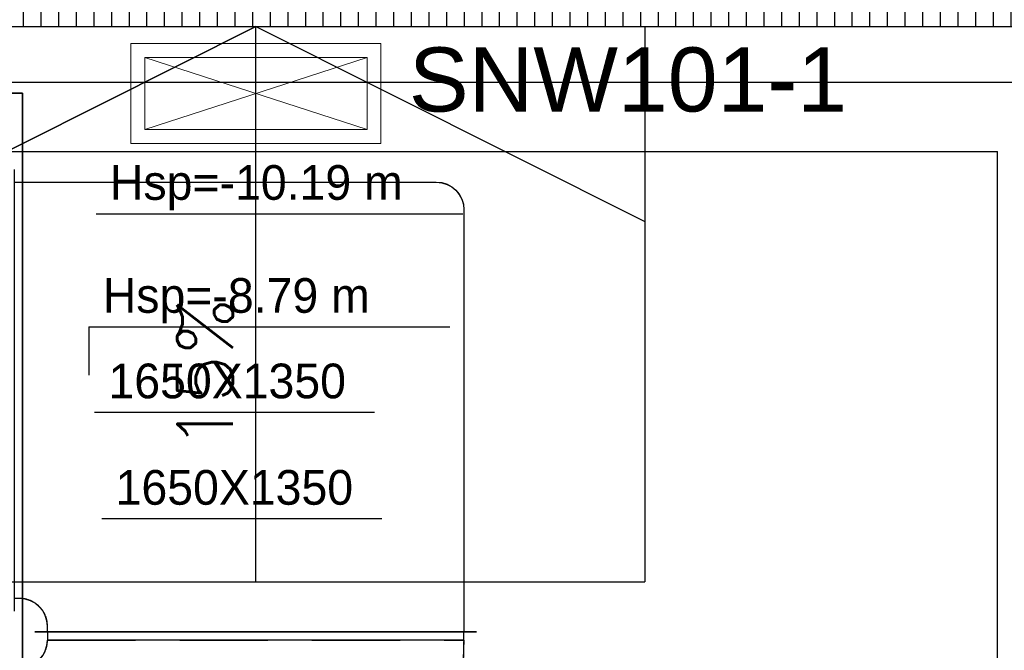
# Model space of a CAD drawing. Header units: centimetres. Extents: x -156440 to 298236, y -263599 to 81430.
# Tile 47 of 170: x 148254 to 151799, y -141279 to -139007. Entities that reach past the tile are written whole.
import ezdxf

# ---------------------------------------------------------------- set-up
doc = ezdxf.new("R2010")
doc.units = ezdxf.units.CM
doc.header["$LTSCALE"] = 50
for name, pattern in [('01-101 Went PP Poziom -2$0$Przekrój 3a-3a$0$HIDDEN', [9.525, 6.35, -3.175]), ('Kondygnacja -2$0$HIDDEN2', [4.7625, 3.175, -1.5875]), ('Kondygnacja -2$0$PHANTOM2', [31.75, 15.875, -3.175, 3.175, -3.175, 3.175, -3.175]), ('Osie rzutów$0$DASHDOT2', [12.7, 6.35, -3.175, 0, -3.175])]:
    doc.linetypes.add(name, pattern=pattern)
doc.layers.get('0').update_dxf_attribs({"color": 8})
for name, color, linetype in [('01-101 Went PP Poziom -2$0$L_Nawiew', 3, 'Continuous'), ('01-101 Went PP Poziom -2$0$L_Wywiew', 6, 'Continuous'), ('bgde-tekst', 7, 'Continuous'), ('Kondygnacja -2$0$ARCH_INFO_OPISY_IST', 8, 'Continuous'), ('Kondygnacja -2$0$ARCH_KONSTR_POWYŻEJ RZUTU_IST', 8, 'Kondygnacja -2$0$HIDDEN2'), ('Kondygnacja -2$0$ARCH_ODWODNIENIE_IST', 8, 'Kondygnacja -2$0$PHANTOM2'), ('Kondygnacja -2$0$ARCH_WIDOK_IST', 8, 'Continuous'), ('Osie rzutów$0$ARCH_INFO_OSIE_IST', 8, 'Osie rzutów$0$DASHDOT2')]:
    doc.layers.add(name, color=color, linetype=linetype)
for name, color, linetype, lineweight in [('AU Szafy Automatyki', 96, 'Continuous', 5), ('bgde_fundamenty pod urządzenia', 7, 'Continuous', 35), ('Kondygnacja -2$0$_SP KORYTA', 8, 'Continuous', 25)]:
    doc.layers.add(name, color=color, linetype=linetype, lineweight=lineweight)
doc.styles.add('Arial', font='ARIAL.TTF')
doc.styles.add('Kondygnacja -2$0$ROMANS-50-CM', font='romans.shx', dxfattribs={"width": 0.8, "height": 10})

# ---------------------------------------------------------------- blocks, each defined once
blk = doc.blocks.new('Osie rzutów')
at = {"layer": 'Osie rzutów$0$ARCH_INFO_OSIE_IST', "ltscale": 10}
blk.add_line((4436.24, 8000), (15156.54, 8000), dxfattribs=at)
blk = doc.blocks.new('Kondygnacja -2$0$konstukcja stropu -2')
at = {"layer": 'Kondygnacja -2$0$ARCH_KONSTR_POWYŻEJ RZUTU_IST', "ltscale": 10}
for p in [(6885, 7975), (7435, 7495)]:
    blk.add_line(p, (7435, 7975), dxfattribs=at)
blk = doc.blocks.new('A$C199B2A6A')
at = {"layer": 'AU Szafy Automatyki'}
for p, q in [((40, 13), (-40, -13)), ((-40, 13), (40, -13))]:
    blk.add_line(p, q, dxfattribs=at)
for points in [[(-45, 18), (-45, -18), (45, -18), (45, 18)], [(-40, 13), (40, 13), (40, -13), (-40, -13)]]:
    blk.add_lwpolyline(points, close=True, dxfattribs=at)
blk = doc.blocks.new('*U492')
at = {"layer": '01-101 Went PP Poziom -2$0$L_Nawiew', "linetype": '01-101 Went PP Poziom -2$0$Przekrój 3a-3a$0$HIDDEN', "lineweight": -3}
for p, q in [((-1580, -685), (-1580, 815)), ((-1550, 815), (-1580, 815)), ((-1550, -685), (-1550, 815)), ((-1580, -685), (-1550, -685))]:
    blk.add_line(p, q, dxfattribs=at)
for major_axis, end_param in [((-396.9, 1550), -0.250656), ((-396.9, 1550), -0.250656), ((0, 100), 0), ((0, 100), 0)]:
    blk.add_ellipse((-1550, -785), major_axis=major_axis, ratio=1, start_param=-1.570796, end_param=end_param, dxfattribs=at)
blk = doc.blocks.new('*U491')
at = {"color": 0, "linetype": 'ByBlock', "lineweight": -2}
for p, q in [((-715, 815), (-714.5, 815)), ((-815, -785), (-815, 715))]:
    blk.add_line(p, q, dxfattribs=at)
at = {"linetype": 'Continuous', "lineweight": -2}
blk.add_line((-860, -805), (-859.5, -805), dxfattribs=at)
at = {"color": 0, "linetype": 'ByBlock', "lineweight": -2, "extrusion": (-5.80536e-13, -2.22045e-16, -1)}
blk.add_ellipse((-715, 715), major_axis=(0, 100), ratio=1, start_param=-1.570796, end_param=0, dxfattribs=at)
blk.add_ellipse((-715, 715), major_axis=(0, 100), ratio=1, start_param=-1.570796, end_param=0, dxfattribs=at)
at = {"layer": '01-101 Went PP Poziom -2$0$L_Nawiew', "linetype": '01-101 Went PP Poziom -2$0$Przekrój 3a-3a$0$HIDDEN', "lineweight": -3}
for p, q in [((-714.5, 815), (785, 815)), ((785, 815), (805, 815)), ((805, -685), (805, 815)), ((785.5, -685), (785, -685)), ((805, -685), (785.5, -685)), ((-815, -805), (-815, -785)), ((-815, -805), (685, -805)), ((685, -785), (685, -805))]:
    blk.add_line(p, q, dxfattribs=at)
blk.add_ellipse((785, -785), major_axis=(-100, 0), ratio=1, start_param=-1.570796, end_param=0, dxfattribs=at)
blk.add_ellipse((785, -785), major_axis=(-100, 0), ratio=1, start_param=-1.570796, end_param=0, dxfattribs=at)
blk = doc.blocks.new('*U490')
at = {"linetype": 'Continuous', "lineweight": -2}
for p, q in [((805, 815), (805, 860)), ((805, -685), (805, 815)), ((805, -730), (805, -685)), ((-860, -805), (-815, -805)), ((-815, -805), (685, -805)), ((685, -805), (730, -805))]:
    blk.add_line(p, q, dxfattribs=at)
at = {"color": 0, "linetype": 'ByBlock', "lineweight": -2}
for p, q in [((-715, 815), (785, 815)), ((785, 815), (805, 815)), ((-815, -785), (-815, 715)), ((805, -685), (785, -685)), ((-815, -805), (-815, -785)), ((685, -785), (685, -805))]:
    blk.add_line(p, q, dxfattribs=at)
at = {"color": 0, "linetype": 'ByBlock', "lineweight": -2, "extrusion": (-2.52435e-28, -2.22045e-16, -1)}
blk.add_ellipse((-715, 715), major_axis=(0, 100), ratio=1, start_param=-1.570796, end_param=0, dxfattribs=at)
blk.add_ellipse((-715, 715), major_axis=(0, 100), ratio=1, start_param=-1.570796, end_param=0, dxfattribs=at)
at = {"color": 0, "linetype": 'ByBlock', "lineweight": -2}
blk.add_ellipse((785, -785), major_axis=(-100, 0), ratio=1, start_param=-1.570796, end_param=0, dxfattribs=at)
blk.add_ellipse((785, -785), major_axis=(-100, 0), ratio=1, start_param=-1.570796, end_param=0, dxfattribs=at)
blk = doc.blocks.new('*U487')
at = {"linetype": 'Continuous', "lineweight": -2}
for p, q in [((-1580, 860), (-1580, 815)), ((-1580, 815), (-1580, -685)), ((-1580, -685), (-1580, -730))]:
    blk.add_line(p, q, dxfattribs=at)
at = {"color": 0, "linetype": 'ByBlock', "lineweight": -2}
for p, q in [((-1550, 815), (-1580, 815)), ((-1580, -685), (-1550, -685))]:
    blk.add_line(p, q, dxfattribs=at)
at = {"linetype": 'Continuous', "lineweight": -3}
blk.add_line((-1550, 815), (-1550, -685), dxfattribs=at)
at = {"color": 0, "linetype": 'ByBlock', "lineweight": -2}
for major_axis, end_param in [((-396.9, 1550), -0.250656), ((-396.9, 1550), -0.250656), ((0, 100), 0), ((0, 100), 0)]:
    blk.add_ellipse((-1550, -785), major_axis=major_axis, ratio=1, start_param=-1.570796, end_param=end_param, dxfattribs=at)
blk = doc.blocks.new('*a602')
at = {"layer": 'bgde-tekst'}
blk.add_line((0, 0), (1300, 0), dxfattribs=at)
blk = doc.blocks.new('*a661')
at = {"layer": 'bgde-tekst'}
blk.add_line((0, 0), (1320.8, 0), dxfattribs=at)
blk = doc.blocks.new('*a670')
at = {"layer": 'bgde-tekst'}
blk.add_line((0, 0), (1008.3, 0), dxfattribs=at)
blk = doc.blocks.new('*a714')
at = {"layer": 'bgde-tekst'}
blk.add_line((0, 0), (1008.3, 0), dxfattribs=at)

msp = doc.modelspace()

# ---------------------------------------------------------------- hatches: boundary and pattern name
at = {"layer": 'Kondygnacja -2$0$ARCH_ODWODNIENIE_IST'}
h = msp.add_hatch(dxfattribs=at)
h.set_pattern_fill('ANSI31', color=256, scale=20, angle=45, style=0)
h.set_pattern_definition([(90, (1103688.42, 51113.93), (-63.5, 1e-14), [])])
h.paths.add_polyline_path([(141494.241, -139031.769), (158104.241, -139031.769), (158104.241, -138711.769), (141494.241, -138711.769)])

# ---------------------------------------------------------------- linework, layer by layer
at = {"layer": 'bgde-tekst'}
for points in [[(148528.475, -139705.771), (148528.475, -139705.771), (148528.475, -139705.771)], [(148502.663, -140112.781), (148502.663, -140287.485), (148502.663, -140287.485)], [(148523.228, -140420.777), (148523.228, -140420.777), (148523.228, -140420.777)], [(148548.979, -140804.206), (148548.979, -140804.206), (148548.979, -140804.206)]]:
    msp.add_lwpolyline(points, dxfattribs=at)
at = {"layer": 'bgde_fundamenty pod urządzenia', "elevation": -25489.999}
msp.add_lwpolyline([(148263.645, -139271.445), (141863.578, -139271.445), (141863.578, -141411.445), (148263.645, -141411.445)], close=True, dxfattribs=at)
at = {"layer": 'Kondygnacja -2$0$ARCH_INFO_OPISY_IST', "elevation": -3480}
msp.add_lwpolyline([(149104.241, -141031.769), (149104.241, -139031.769), (147704.241, -139733.91), (149104.241, -139031.769), (150504.241, -139733.91)], dxfattribs=at)
at = {"layer": 'Kondygnacja -2$0$ARCH_WIDOK_IST'}
for p in [(150504.241, -139031.769, -3480), (147704.241, -141031.769, -3480)]:
    msp.add_line(p, (150504.241, -141031.769, -3480), dxfattribs=at)
at = {"layer": 'Kondygnacja -2$0$ARCH_WIDOK_IST', "elevation": -3480}
msp.add_lwpolyline([(141494.241, -139031.769), (158104.241, -139031.769), (158104.241, -138711.769), (141494.241, -138711.769)], close=True, dxfattribs=at)

# ---------------------------------------------------------------- block references
at = {"layer": '01-101 Went PP Poziom -2$0$L_Nawiew', "linetype": 'Continuous', "rotation": 270}
for name, p in [('*U491', (149038.528, -140406.769, -9480)), ('*U492', (149038.528, -142791.769, -9480))]:
    msp.add_blockref(name, p, dxfattribs=at)
at = {"layer": '01-101 Went PP Poziom -2$0$L_Wywiew', "linetype": 'Continuous', "rotation": 270}
for name, p in [('*U490', (149038.528, -140407.24, -8020)), ('*U487', (149038.528, -142791.769, -8020))]:
    msp.add_blockref(name, p, dxfattribs=at)
at = {"layer": 'AU Szafy Automatyki', "xscale": 10, "yscale": 10, "zscale": 10}
msp.add_blockref('A$C199B2A6A', (149104.241, -139272.668, -9479.994), dxfattribs=at)
at = {"layer": 'bgde-tekst'}
for name, p in [('*a661', (148528.475, -139705.771)), ('*a602', (148502.663, -140112.781)), ('*a670', (148523.228, -140420.777)), ('*a714', (148548.979, -140804.206))]:
    msp.add_blockref(name, p, dxfattribs=at)
at = {"layer": 'Kondygnacja -2$0$_SP KORYTA', "xscale": 10, "yscale": 10, "zscale": 10}
msp.add_blockref('Kondygnacja -2$0$konstukcja stropu -2', (77424.241, -219231.769, -3480), dxfattribs=at)
at = {"layer": 'Osie rzutów$0$ARCH_INFO_OSIE_IST', "xscale": 10, "yscale": 10, "zscale": 10}
msp.add_blockref('Osie rzutów', (77424.241, -219231.769), dxfattribs=at)

# ---------------------------------------------------------------- texts
at = {"layer": 'AU Szafy Automatyki', "insert": (149655.017, -139106.7, -3480), "char_height": 231, "width": 5315.73399, "attachment_point": 1, "style": 'Arial'}
msp.add_mtext('SNW101-1', dxfattribs=at)
at = {"layer": 'bgde-tekst'}
for s, p in [('Hsp=-10.19 m ', (148578.475, -139655.771)), ('Hsp=-8.79 m ', (148552.663, -140062.781)), ('1650X1350', (148573.228, -140370.777)), ('1650X1350', (148598.979, -140754.206))]:
    msp.add_text(s, height=125, dxfattribs=at).set_placement(p)
at = {"layer": 'Kondygnacja -2$0$ARCH_INFO_OPISY_IST', "insert": (149020.724, -140557.432, -3480), "char_height": 200, "width": 3435.92233, "attachment_point": 7, "rotation": 90, "style": 'Kondygnacja -2$0$ROMANS-50-CM'}
msp.add_mtext('{\\W1;15%}', dxfattribs=at)

doc.saveas('drawing.dxf')
